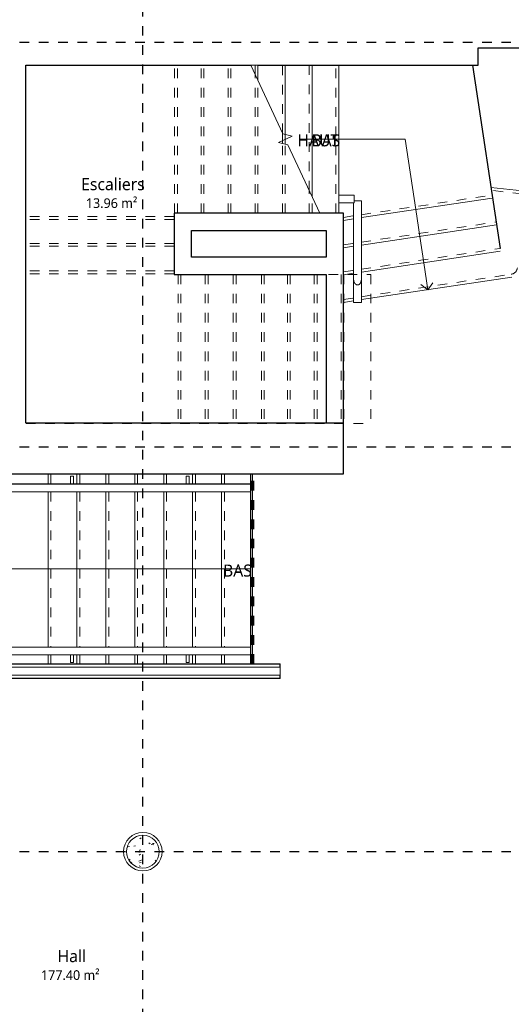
# Model space of a CAD drawing. Header units: metres. Extents: x -21.5 to 32.8, y -37.3 to -3.8.
# Tile 7 of 11: x 1.7 to 6.8, y -25.6 to -15.4. Entities that reach past the tile are written whole.
import ezdxf

# ---------------------------------------------------------------- set-up
doc = ezdxf.new("R2010")
doc.units = ezdxf.units.M
doc.linetypes.add('Ligne de quadrillage', pattern=[0.022225, 0.0127, -0.003175, 0.003175, -0.003175])
doc.linetypes.add('Tiret', pattern=[0.0025, 0.00125, -0.00125])
for name, color, linetype, lineweight in [('A-AREA', 250, 'Tiret', 100), ('A-AREA-IDEN', 250, 'Continuous', 30), ('A-FLOR', 250, 'Continuous', 25), ('A-FLOR-HRAL', 250, 'Continuous', 18), ('A-GENM', 250, 'Continuous', 18), ('I-WALL', 250, 'Continuous', 25), ('S-COLS', 250, 'Continuous', 18), ('S-GRID', 250, 'Continuous', 30), ('S-STRS', 250, 'Continuous', 18), ('S-STRS-ANNO', 250, 'Continuous', 18), ('S-STRS-IDEN', 250, 'Continuous', 18), ('S-STRS-MBND', 250, 'Tiret', 18)]:
    doc.layers.add(name, color=color, linetype=linetype, lineweight=lineweight)
doc.styles.add('Trebuchet MS', font='trebuc.ttf', dxfattribs={"height": 0.125})
doc.styles.add('Trebuchet MS_2', font='trebuc.ttf', dxfattribs={"height": 0.1})

# ---------------------------------------------------------------- blocks, each defined once
blk = doc.blocks.new('Poteau béton - Arrondi - 340-V1-Niveau 0')
at = {"layer": 'S-COLS'}
h = blk.add_hatch(dxfattribs=at)
h.set_pattern_fill('FP_4', color=256, style=0, pattern_type=2)
h.set_pattern_definition([(50, (-2.971, 24.016), (0.3647987, -0.031967), [0.038, -0.419]), (355, (-2.971, 24.016), (-0.070921, 0.382637), [0.03, -0.335]), (100.451, (-2.941, 24.013), (0.294358, 0.3502047), [0.032, -0.356]), (46.184, (-2.971, 24.118), (0.542072, -0.083569), [0.057, -0.629]), (96.636, (-2.926, 24.111), (0.474956, 0.495204), [0.049, -0.534]), (351.184, (-2.971, 24.118), (0.47449, 0.495128), [0.046, -0.503]), (21, (-2.92, 24.092), (0.3035623, -0.204817), [0.038, -0.419]), (326, (-2.92, 24.092), (0.1234774, 0.369045), [0.03, -0.335]), (71.451, (-2.895, 24.075), (0.427234, 0.1635883), [0.032, -0.356]), (37.5, (-2.971, 24.016), (0.0065432, 0.1688822), [0.017, -0.314, 0.017, -0.324, -0.337]), (37.5, (-2.971, 24.016), (0.0065432, 0.1688822), [-0.672, 0.017, -0.32]), (7.5, (-2.971, 24.016), (0.1340145, 0.2002052), [0.017, -0.177, 0.017, -0.307, -0.128]), (7.5, (-2.971, 24.016), (0.1340145, 0.2002052), [-0.518, 0.017, -0.112]), (327.5, (-3.084, 24.016), (0.2712697, -0.0115642), [0.017, -0.11, 0.017, -0.379, -0.526]), (327.5, (-3.084, 24.016), (0.2712697, -0.0115642), [-0.523, 0.017, -0.509]), (317.5, (-3.135, 24.016), (0.2964495, 0.0511634), [0.017, -0.148, 0.017, -0.246, -0.373]), (317.5, (-3.135, 24.016), (0.2964495, 0.0511634), [-0.428, 0.017, -0.357])])
h.paths.add_polyline_path([(0, -0.17), (0.044, -0.164), (0.085, -0.147), (0.12, -0.12), (0.147, -0.085), (0.164, -0.044), (0.17, 0), (0.164, 0.044), (0.147, 0.085), (0.12, 0.12), (0.085, 0.147), (0.044, 0.164), (0, 0.17), (-0.044, 0.164), (-0.085, 0.147), (-0.12, 0.12), (-0.147, 0.085), (-0.164, 0.044), (-0.17, 0), (-0.164, -0.044), (-0.147, -0.085), (-0.12, -0.12), (-0.085, -0.147), (-0.044, -0.164)])
for start, end in [(360, 180), (180, 360)]:
    blk.add_arc((0, 0), 0.17, start, end, dxfattribs=at)
blk = doc.blocks.new('Type de main courante - Main courante_Interne_-348869-Niveau 0')
at = {"layer": 'A-FLOR-HRAL'}
for p, q in [((5.159, -18.077), (5.159, -18.315)), ((5.239, -18.315), (5.239, -18.077))]:
    blk.add_line(p, q, dxfattribs=at)
for points, knots in [([(5.159, -18.077), (5.159, -18.081), (5.16, -18.09), (5.162, -18.099), (5.164, -18.105), (5.165, -18.108), (5.167, -18.111), (5.168, -18.114), (5.17, -18.116), (5.172, -18.119), (5.174, -18.122), (5.176, -18.123), (5.177, -18.125), (5.179, -18.126), (5.181, -18.128), (5.184, -18.13), (5.186, -18.131), (5.189, -18.132), (5.193, -18.134), (5.197, -18.134), (5.199, -18.134)], [0, 0, 0, 0, 0.166667, 0.333333, 0.375, 0.416667, 0.458333, 0.5, 0.541667, 0.583333, 0.625, 0.666667, 0.6875, 0.708333, 0.75, 0.791667, 0.833333, 0.875, 0.916667, 1, 1, 1, 1]), ([(5.199, -18.134), (5.201, -18.134), (5.204, -18.134), (5.207, -18.133), (5.21, -18.132), (5.212, -18.131), (5.215, -18.13), (5.217, -18.128), (5.219, -18.126), (5.221, -18.125), (5.223, -18.123), (5.225, -18.12), (5.227, -18.118), (5.228, -18.116), (5.23, -18.114), (5.231, -18.111), (5.233, -18.107), (5.235, -18.102), (5.236, -18.097), (5.238, -18.092), (5.239, -18.085), (5.239, -18.08), (5.239, -18.077)], [0, 0, 0, 0, 0.071429, 0.107143, 0.142857, 0.178571, 0.214286, 0.25, 0.285714, 0.321429, 0.357143, 0.392857, 0.428571, 0.464286, 0.5, 0.535714, 0.571429, 0.678571, 0.732143, 0.785714, 0.892857, 1, 1, 1, 1]), ([(5.199, -18.315), (5.196, -18.315), (5.19, -18.315), (5.181, -18.315), (5.174, -18.315), (5.166, -18.315), (5.162, -18.315), (5.159, -18.315), (5.159, -18.315), (5.159, -18.315)], [0, 0, 0, 0, 0.142857, 0.285714, 0.428571, 0.571429, 0.785714, 0.892857, 1, 1, 1, 1]), ([(5.239, -18.315), (5.239, -18.315), (5.238, -18.315), (5.235, -18.315), (5.23, -18.315), (5.223, -18.315), (5.214, -18.315), (5.206, -18.315), (5.201, -18.315), (5.199, -18.315)], [0, 0, 0, 0, 0.142857, 0.285714, 0.428571, 0.571429, 0.785714, 0.892857, 1, 1, 1, 1])]:
    blk.add_open_spline(points, degree=3, knots=knots, dxfattribs=at)
blk = doc.blocks.new('Type de main courante - Main courante_Interne_-V9-Niveau 0')
at = {"layer": 'A-FLOR-HRAL'}
for p, q in [((5.005, -17.283), (5.005, -17.202)), ((5.165, -17.202), (5.005, -17.202)), ((5.164, -17.26), (5.24, -17.26)), ((5.165, -17.283), (5.165, -17.202)), ((5.24, -18.315), (5.24, -17.26)), ((5.165, -17.283), (5.005, -17.283)), ((5.158, -18.315), (5.158, -17.283)), ((5.158, -18.315), (5.159, -18.315)), ((5.239, -18.315), (5.24, -18.315))]:
    blk.add_line(p, q, dxfattribs=at)
blk = doc.blocks.new('Type de traverse haute - Traverse haute_Interne_-354290-Niveau 0')
at = {"layer": 'A-FLOR-HRAL'}
for p, q in [((-2.348, -20.095), (-2.348, -22.183)), ((-2.268, -22.103), (-2.268, -20.095)), ((4.396, -22.103), (-2.268, -22.103)), ((-2.348, -22.183), (4.396, -22.183))]:
    blk.add_line(p, q, dxfattribs=at)
at = {"layer": 'A-FLOR-HRAL', "flags": 128}
for points in [[(4.396, -22.103), (4.396, -22.104), (4.396, -22.107), (4.396, -22.111), (4.396, -22.118), (4.396, -22.125), (4.396, -22.134), (4.396, -22.143)], [(4.396, -22.143), (4.396, -22.152), (4.396, -22.16), (4.396, -22.168), (4.396, -22.174), (4.396, -22.179), (4.396, -22.182), (4.396, -22.183)]]:
    blk.add_lwpolyline(points, dxfattribs=at)
at = {"layer": 'A-FLOR-HRAL'}
for points in [[(-2.308, -22.143), (-2.311, -22.146), (-2.317, -22.152), (-2.324, -22.159), (-2.329, -22.164), (-2.333, -22.168), (-2.336, -22.171), (-2.339, -22.174), (-2.342, -22.177), (-2.345, -22.179), (-2.347, -22.182), (-2.348, -22.183), (-2.348, -22.183)], [(-2.268, -22.103), (-2.268, -22.103), (-2.269, -22.103), (-2.271, -22.106), (-2.274, -22.109), (-2.277, -22.111), (-2.28, -22.114), (-2.283, -22.118), (-2.287, -22.121), (-2.292, -22.127), (-2.299, -22.134), (-2.305, -22.14), (-2.308, -22.143)]]:
    blk.add_open_spline(points, degree=3, knots=[0, 0, 0, 0, 0.142857, 0.285714, 0.357143, 0.428571, 0.5, 0.571429, 0.642857, 0.714286, 0.857143, 1, 1, 1, 1], dxfattribs=at)
blk = doc.blocks.new('Type de traverse haute - Traverse haute_Interne_-V10-Niveau 0')
at = {"layer": 'A-FLOR-HRAL'}
for p, q in [((-2.348, -22.183), (-2.348, -20.095)), ((-2.267, -22.102), (-2.267, -20.095)), ((4.396, -22.102), (-2.267, -22.102)), ((4.396, -22.103), (4.396, -22.102)), ((4.396, -22.183), (-2.348, -22.183)), ((4.396, -22.183), (4.396, -22.183))]:
    blk.add_line(p, q, dxfattribs=at)
blk = doc.blocks.new('Modèles génériques 2 - Modèles génériques 1-356187-Niveau 0')
at = {"layer": 'A-GENM'}
for start, end in [(360, 180), (180, 0)]:
    blk.add_arc((-1.229, -24.016), 0.2, start, end, dxfattribs=at)
blk = doc.blocks.new('Type de main courante - Main courante_Interne_-401305-Niveau 0')
at = {"layer": 'A-FLOR-HRAL'}
for p, q in [((4.087, -20.201), (-2.019, -20.201)), ((-2.019, -20.281), (4.087, -20.281))]:
    blk.add_line(p, q, dxfattribs=at)
for points in [[(-2.019, -20.241), (-2.019, -20.238), (-2.019, -20.232), (-2.019, -20.223), (-2.019, -20.216), (-2.019, -20.208), (-2.019, -20.204), (-2.019, -20.201), (-2.019, -20.201), (-2.019, -20.201)], [(4.087, -20.201), (4.087, -20.201), (4.087, -20.202), (4.087, -20.205), (4.087, -20.209), (4.087, -20.217), (4.087, -20.225), (4.087, -20.234), (4.087, -20.239), (4.087, -20.241)], [(-2.019, -20.281), (-2.019, -20.281), (-2.019, -20.28), (-2.019, -20.277), (-2.019, -20.272), (-2.019, -20.265), (-2.019, -20.256), (-2.019, -20.248), (-2.019, -20.243), (-2.019, -20.241)], [(4.087, -20.241), (4.087, -20.244), (4.087, -20.25), (4.087, -20.258), (4.087, -20.266), (4.087, -20.274), (4.087, -20.278), (4.087, -20.281), (4.087, -20.281), (4.087, -20.281)]]:
    blk.add_open_spline(points, degree=3, knots=[0, 0, 0, 0, 0.142857, 0.285714, 0.428571, 0.571429, 0.785714, 0.892857, 1, 1, 1, 1], dxfattribs=at)
blk = doc.blocks.new('Type de main courante - Main courante_Interne_-V12-Niveau 0')
at = {"layer": 'A-FLOR-HRAL'}
for p, q in [((-2.019, -20.2), (-2.019, -20.201)), ((-2.019, -20.2), (4.087, -20.2)), ((4.087, -20.2), (4.087, -20.201)), ((-2.019, -20.281), (-2.019, -20.282)), ((-2.019, -20.282), (4.087, -20.282)), ((4.087, -20.281), (4.087, -20.282))]:
    blk.add_line(p, q, dxfattribs=at)
blk = doc.blocks.new('Support - Support mur - Support - Support mur-348790-Niveau 0')
at = {"layer": 'A-FLOR-HRAL'}
for p, q in [((-0.015, 0.041), (-0.015, 0.121)), ((-0.015, 0.121), (0.015, 0.121)), ((0.015, 0.121), (0.015, 0.041))]:
    blk.add_line(p, q, dxfattribs=at)
blk = doc.blocks.new('Type de main courante - Main courante_Interne_-401607-Niveau 0')
at = {"layer": 'A-FLOR-HRAL'}
for p, q in [((4.087, -21.893), (-2.019, -21.893)), ((-2.019, -21.973), (4.087, -21.973))]:
    blk.add_line(p, q, dxfattribs=at)
for points in [[(-2.019, -21.933), (-2.019, -21.93), (-2.019, -21.924), (-2.019, -21.916), (-2.019, -21.908), (-2.019, -21.901), (-2.019, -21.896), (-2.019, -21.894), (-2.019, -21.893), (-2.019, -21.893)], [(-2.019, -21.973), (-2.019, -21.973), (-2.019, -21.973), (-2.019, -21.97), (-2.019, -21.965), (-2.019, -21.957), (-2.019, -21.949), (-2.019, -21.94), (-2.019, -21.935), (-2.019, -21.933)], [(4.087, -21.893), (4.087, -21.893), (4.087, -21.894), (4.087, -21.897), (4.087, -21.902), (4.087, -21.909), (4.087, -21.918), (4.087, -21.926), (4.087, -21.931), (4.087, -21.933)], [(4.087, -21.933), (4.087, -21.936), (4.087, -21.942), (4.087, -21.951), (4.087, -21.958), (4.087, -21.966), (4.087, -21.971), (4.087, -21.973), (4.087, -21.973), (4.087, -21.973)]]:
    blk.add_open_spline(points, degree=3, knots=[0, 0, 0, 0, 0.142857, 0.285714, 0.428571, 0.571429, 0.785714, 0.892857, 1, 1, 1, 1], dxfattribs=at)
blk = doc.blocks.new('Type de main courante - Main courante_Interne_-V13-Niveau 0')
at = {"layer": 'A-FLOR-HRAL'}
for p, q in [((-2.019, -21.893), (-2.019, -21.893)), ((-2.019, -21.893), (4.087, -21.893)), ((4.087, -21.893), (4.087, -21.893)), ((-2.019, -21.973), (-2.019, -21.974)), ((-2.019, -21.974), (4.087, -21.974)), ((4.087, -21.973), (4.087, -21.974))]:
    blk.add_line(p, q, dxfattribs=at)

msp = doc.modelspace()

# ---------------------------------------------------------------- linework, layer by layer
at = {"layer": 'A-AREA'}
msp.add_line((4.107, -22.068), (4.107, -20.095), dxfattribs=at)
at = {"layer": 'A-FLOR'}
msp.add_line((4.107, -20.095), (4.107, -22.068), dxfattribs=at)
at = {"layer": 'I-WALL'}
for p, q in [((6.451, -15.855), (6.451, -15.675)), ((6.451, -15.675), (7.012, -15.675)), ((1.757, -19.565), (1.757, -15.855)), ((1.757, -15.855), (4.092, -15.855)), ((4.165, -15.855), (6.451, -15.855)), ((6.392, -15.855), (6.679, -17.755)), ((6.593, -17.202), (6.595, -17.202)), ((5.053, -17.389), (3.297, -17.389)), ((3.297, -17.389), (3.297, -18.025)), ((5.053, -20.095), (5.053, -17.389)), ((3.477, -17.569), (4.873, -17.569)), ((3.477, -17.845), (3.477, -17.569)), ((4.873, -17.569), (4.873, -17.845)), ((6.638, -17.481), (6.636, -17.481)), ((6.679, -17.755), (6.677, -17.755)), ((4.873, -17.845), (3.477, -17.845)), ((3.297, -18.025), (4.873, -18.025)), ((4.873, -18.025), (4.873, -19.565)), ((1.757, -19.565), (5.053, -19.565)), ((-2.629, -20.095), (5.053, -20.095)), ((-2.233, -22.068), (4.396, -22.068)), ((4.396, -22.102), (4.396, -22.068)), ((4.396, -22.218), (-2.383, -22.218)), ((4.396, -22.218), (4.396, -22.183))]:
    msp.add_line(p, q, dxfattribs=at)
at = {"layer": 'S-GRID', "linetype": 'Ligne de quadrillage'}
for p, q in [((2.971, -37.347), (2.971, -4.451)), ((-21.508, -15.616), (32.124, -15.616)), ((-21.508, -19.816), (32.124, -19.816)), ((-21.508, -24.016), (32.124, -24.016))]:
    msp.add_line(p, q, dxfattribs=at)
at = {"layer": 'S-STRS'}
for p, q in [((4.165, -15.855), (4.092, -15.855)), ((4.165, -16.012), (4.165, -15.855)), ((4.449, -16.572), (4.449, -15.855)), ((4.727, -17.218), (4.727, -15.855)), ((5.005, -17.202), (5.005, -15.855)), ((5.005, -17.202), (5.005, -15.855)), ((4.449, -16.672), (4.449, -16.622)), ((6.912, -17.159), (6.583, -17.122)), ((5.24, -17.436), (6.598, -17.232)), ((5.005, -17.389), (5.005, -17.283)), ((5.005, -17.389), (5.005, -17.283)), ((5.053, -17.464), (5.158, -17.448)), ((5.24, -17.721), (6.64, -17.511)), ((5.053, -17.749), (5.158, -17.733)), ((5.24, -18.001), (6.681, -17.785)), ((5.053, -18.029), (5.158, -18.013)), ((5.24, -18.287), (6.8, -18.053)), ((5.053, -18.315), (5.158, -18.299)), ((1.987, -20.095), (1.987, -20.2)), ((2.287, -20.095), (2.287, -20.2)), ((2.587, -20.095), (2.587, -20.2)), ((2.887, -20.095), (2.887, -20.2)), ((3.187, -20.095), (3.187, -20.2)), ((3.487, -20.095), (3.487, -20.2)), ((3.787, -20.095), (3.787, -20.2)), ((4.087, -20.095), (4.087, -20.2)), ((1.987, -20.282), (1.987, -21.893)), ((2.287, -20.282), (2.287, -21.893)), ((2.587, -20.282), (2.587, -21.893)), ((2.887, -20.282), (2.887, -21.893)), ((3.187, -20.282), (3.187, -21.893)), ((3.487, -20.282), (3.487, -21.893)), ((3.787, -20.282), (3.787, -21.893)), ((4.087, -20.282), (4.087, -21.893)), ((1.987, -21.974), (1.987, -22.068)), ((2.287, -21.974), (2.287, -22.068)), ((2.587, -21.974), (2.587, -22.068)), ((2.887, -21.974), (2.887, -22.068)), ((3.187, -21.974), (3.187, -22.068)), ((3.487, -21.974), (3.487, -22.068)), ((3.787, -21.974), (3.787, -22.068)), ((4.087, -21.974), (4.087, -22.068))]:
    msp.add_line(p, q, dxfattribs=at)
at = {"layer": 'S-STRS', "linetype": 'Tiret'}
for p, q in [((4.135, -15.947), (4.135, -15.855)), ((4.419, -16.558), (4.419, -15.855)), ((4.697, -17.154), (4.697, -15.855)), ((4.975, -17.389), (4.975, -15.855)), ((4.419, -16.665), (4.419, -16.636)), ((6.909, -17.189), (6.588, -17.153)), ((5.24, -17.405), (6.593, -17.202)), ((5.053, -17.433), (5.158, -17.417)), ((5.24, -17.69), (6.636, -17.481)), ((5.053, -17.718), (5.158, -17.703)), ((5.24, -17.971), (6.677, -17.755)), ((5.053, -17.999), (5.158, -17.983)), ((5.24, -18.257), (6.795, -18.023)), ((5.053, -18.285), (5.158, -18.269)), ((2.017, -20.095), (2.017, -20.2)), ((2.317, -20.095), (2.317, -20.2)), ((2.617, -20.095), (2.617, -20.2)), ((2.917, -20.095), (2.917, -20.2)), ((3.217, -20.095), (3.217, -20.2)), ((3.517, -20.095), (3.517, -20.2)), ((3.817, -20.095), (3.817, -20.2)), ((2.017, -20.282), (2.017, -21.893)), ((2.317, -20.282), (2.317, -21.893)), ((2.617, -20.282), (2.617, -21.893)), ((2.917, -20.282), (2.917, -21.893)), ((3.217, -20.282), (3.217, -21.893)), ((3.517, -20.282), (3.517, -21.893)), ((3.817, -20.282), (3.817, -21.893)), ((2.017, -21.974), (2.017, -22.068)), ((2.317, -21.974), (2.317, -22.068)), ((2.617, -21.974), (2.617, -22.068)), ((2.917, -21.974), (2.917, -22.068)), ((3.217, -21.974), (3.217, -22.068)), ((3.517, -21.974), (3.517, -22.068)), ((3.817, -21.974), (3.817, -22.068))]:
    msp.add_line(p, q, dxfattribs=at)
msp.add_arc((6.784, -17.949), 0.075, 278.532, 353.5069, dxfattribs=at)
at = {"layer": 'S-STRS-ANNO'}
for p, q in [((4.727, -16.622), (4.599, -16.622)), ((5.005, -16.622), (4.727, -16.622)), ((5.694, -16.622), (5.005, -16.622)), ((5.803, -17.351), (5.694, -16.622)), ((5.845, -17.63), (5.803, -17.351)), ((5.886, -17.904), (5.845, -17.63)), ((5.928, -18.184), (5.886, -17.904)), ((5.928, -18.184), (5.857, -18.131)), ((5.928, -18.184), (5.98, -18.113)), ((0.091, -21.082), (1.987, -21.082)), ((1.987, -21.082), (2.287, -21.082)), ((2.287, -21.082), (2.587, -21.082)), ((2.587, -21.082), (2.887, -21.082)), ((2.887, -21.082), (3.187, -21.082)), ((3.187, -21.082), (3.487, -21.082)), ((3.487, -21.082), (3.787, -21.082)), ((3.787, -21.082), (4.087, -21.082))]:
    msp.add_line(p, q, dxfattribs=at)
at = {"layer": 'S-STRS-MBND'}
for p, q in [((1.757, -15.855), (1.757, -19.572)), ((3.652, -15.855), (1.757, -15.855)), ((3.3, -17.389), (3.3, -15.855)), ((3.33, -17.389), (3.33, -15.855)), ((3.575, -17.389), (3.575, -15.855)), ((3.605, -17.389), (3.605, -15.855)), ((3.855, -17.389), (3.855, -15.855)), ((3.885, -17.389), (3.885, -15.855)), ((4.135, -17.389), (4.135, -15.947)), ((4.165, -17.389), (4.165, -16.012)), ((4.419, -16.636), (4.419, -16.558)), ((4.449, -16.622), (4.449, -16.572)), ((4.419, -17.389), (4.419, -16.665)), ((4.449, -17.389), (4.449, -16.672)), ((4.697, -17.389), (4.697, -17.154)), ((4.727, -17.389), (4.727, -17.218)), ((3.297, -17.424), (1.757, -17.424)), ((3.297, -17.454), (1.757, -17.454)), ((3.297, -17.389), (3.297, -18.025)), ((4.443, -17.389), (3.297, -17.389)), ((3.297, -17.703), (1.757, -17.703)), ((3.297, -17.733), (1.757, -17.733)), ((3.297, -17.988), (1.757, -17.988)), ((3.297, -18.018), (1.757, -18.018)), ((3.297, -18.025), (5.337, -18.025)), ((3.336, -18.025), (3.336, -19.572)), ((3.366, -18.025), (3.366, -19.572)), ((3.618, -18.025), (3.618, -19.572)), ((3.648, -18.025), (3.648, -19.572)), ((3.909, -18.025), (3.909, -19.572)), ((3.939, -18.025), (3.939, -19.572)), ((4.201, -18.025), (4.201, -19.572)), ((4.231, -18.025), (4.231, -19.572)), ((4.471, -18.025), (4.471, -19.572)), ((4.501, -18.025), (4.501, -19.572)), ((4.75, -18.025), (4.75, -19.572)), ((4.78, -18.025), (4.78, -19.572)), ((5.028, -18.025), (5.028, -19.572)), ((5.058, -18.025), (5.058, -19.572)), ((5.337, -18.025), (5.337, -19.572)), ((1.757, -19.572), (5.337, -19.572))]:
    msp.add_line(p, q, dxfattribs=at)
at = {"layer": 'S-STRS-MBND', "linetype": 'Continuous'}
for p, q in [((4.092, -15.855), (4.423, -16.565)), ((4.52, -16.589), (4.379, -16.655)), ((4.379, -16.655), (4.476, -16.679)), ((4.423, -16.565), (4.52, -16.589)), ((4.476, -16.679), (4.807, -17.389))]:
    msp.add_line(p, q, dxfattribs=at)

# ---------------------------------------------------------------- block references
at = {"layer": 'A-FLOR-HRAL'}
for name, p in [('Type de main courante - Main courante_Interne_-V9-Niveau 0', (0, 0)), ('Type de main courante - Main courante_Interne_-348869-Niveau 0', (0, 0)), ('Type de traverse haute - Traverse haute_Interne_-354290-Niveau 0', (0, 0)), ('Type de traverse haute - Traverse haute_Interne_-V10-Niveau 0', (0, 0)), ('Support - Support mur - Support - Support mur-348790-Niveau 0', (2.235, -20.241)), ('Support - Support mur - Support - Support mur-348790-Niveau 0', (3.435, -20.241)), ('Type de main courante - Main courante_Interne_-V12-Niveau 0', (0, 0)), ('Type de main courante - Main courante_Interne_-401305-Niveau 0', (0, 0)), ('Type de main courante - Main courante_Interne_-401607-Niveau 0', (0, 0)), ('Type de main courante - Main courante_Interne_-V13-Niveau 0', (0, 0))]:
    msp.add_blockref(name, p, dxfattribs=at)
at = {"layer": 'A-FLOR-HRAL', "rotation": 180}
for p in [(2.235, -21.933), (3.435, -21.933)]:
    msp.add_blockref('Support - Support mur - Support - Support mur-348790-Niveau 0', p, dxfattribs=at)
at = {"layer": 'A-GENM'}
msp.add_blockref('Modèles génériques 2 - Modèles génériques 1-356187-Niveau 0', (4.2, 0), dxfattribs=at)
at = {"layer": 'S-COLS'}
msp.add_blockref('Poteau béton - Arrondi - 340-V1-Niveau 0', (2.971, -24.016), dxfattribs=at)

# ---------------------------------------------------------------- texts
at = {"layer": 'A-AREA-IDEN', "attachment_point": 1}
for s, insert, char_height, width, style in [('Escaliers', (2.331, -17.026), 0.125, 0.82173, 'Trebuchet MS'), ('13.96 m²', (2.379, -17.235), 0.1, 0.70548, 'Trebuchet MS_2'), ('Hall', (2.085, -25.038), 0.125, 0.3808, 'Trebuchet MS'), ('177.40 m²', (1.913, -25.247), 0.1, 0.79768, 'Trebuchet MS_2')]:
    msp.add_mtext(s, dxfattribs=dict(at, insert=insert, char_height=char_height, width=width, style=style))
at = {"layer": 'S-STRS-IDEN', "char_height": 0.125, "attachment_point": 1, "line_spacing_factor": 1.048425, "style": 'Trebuchet MS'}
for s, insert, width in [('HAUT', (4.575, -16.571), 0.51635), ('BAS', (4.721, -16.571), 0.34074), ('BAS', (3.803, -21.036), 0.34074)]:
    msp.add_mtext(s, dxfattribs=dict(at, insert=insert, width=width))

doc.saveas('drawing.dxf')
